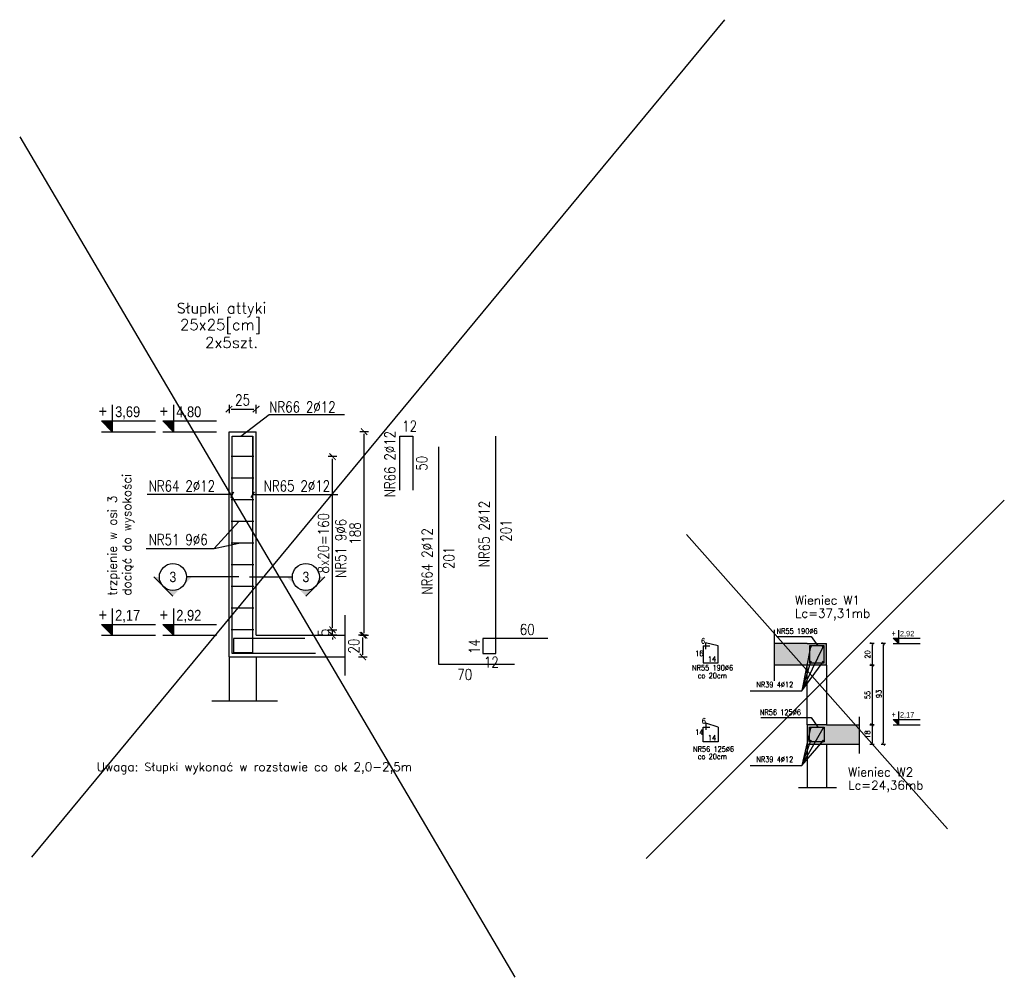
# Model space of a CAD drawing. Header units: millimetres. Extents: x -13852 to 21557, y -10038 to 8820.
# Tile 9 of 42: x 3906 to 4816, y -9682 to -8798. Entities that reach past the tile are written whole.
import ezdxf
from ezdxf.enums import TextEntityAlignment as Align
from ezdxf.lldxf.tags import DXFTag

# ---------------------------------------------------------------- set-up
doc = ezdxf.new("R2010")
doc.units = ezdxf.units.MM
for name, color, linetype in [('1', 2, 'Continuous'), ('2', 6, 'DASH'), ('3', 4, 'Continuous'), ('5', 251, 'Continuous'), ('6', 3, 'Continuous'), ('BET-SLD', 254, 'Continuous'), ('DIM', 243, 'Continuous'), ('OPI', 52, 'Continuous')]:
    doc.layers.add(name, color=color, linetype=linetype)
doc.styles.add('MSE-025', font='romans.shx', dxfattribs={"width": 0.8, "height": 5})
doc.styles.add('MSE-050', font='romans.shx', dxfattribs={"width": 0.8, "height": 10})
doc.styles.get("Standard").update_dxf_attribs({"font": 'arial.ttf'})
doc.styles.add('TXT5', font='COMPLEX.shx', dxfattribs={"height": 25})
tags = doc.linetypes.add('DASH', pattern=[15, 10, -5]).pattern_tags.tags
tags[6:7] = [DXFTag(74, 4), DXFTag(75, 0), DXFTag(340, '0'), DXFTag(46, 0.0), DXFTag(50, 0.0), DXFTag(44, 0.0), DXFTag(45, 0.0)]
tags[4:5] = [DXFTag(74, 4), DXFTag(75, 0), DXFTag(340, '0'), DXFTag(46, 0.0), DXFTag(50, 0.0), DXFTag(44, 0.0), DXFTag(45, 0.0)]
doc.dimstyles.new('MSE-025', dxfattribs={"dimtxt": 5, "dimasz": 1, "dimexe": 0.75, "dimexo": 7.5, "dimgap": 0.7, "dimtad": 0, "dimdec": 0, "dimdsep": 46, "dimtxsty": 'MSE-025', "dimblk": 'T1', "dimcen": -0.225, "dimse1": 1, "dimse2": 1, "dimclrd": 243, "dimclre": 242, "dimclrt": 52, "dimadec": 0, "dimazin": 2, "dimtfac": 0.3333, "dimtdec": 0, "dimtix": 1, "dimtmove": 2, "dimatfit": 3, "dimldrblk": 'strzalka', "dimfxl": 0, "dimtvp": 0.8333, "dimtolj": 1, "dimarcsym": 0})
doc.dimstyles.new('MSE-050', dxfattribs={"dimtxt": 10, "dimasz": 2, "dimexe": 1.5, "dimexo": 15, "dimgap": 0.7, "dimtad": 0, "dimdec": 1, "dimrnd": 0.5, "dimdsep": 46, "dimtxsty": 'MSE-050', "dimblk": 'T1', "dimcen": -0.45, "dimse1": 1, "dimse2": 1, "dimclrd": 243, "dimclre": 243, "dimclrt": 52, "dimadec": 1, "dimazin": 2, "dimtfac": 0.3333, "dimtdec": 1, "dimtix": 1, "dimtmove": 2, "dimatfit": 3, "dimldrblk": 'strzalka', "dimfxl": 0, "dimtvp": 0.8333, "dimtolj": 1, "dimarcsym": 0})

# ---------------------------------------------------------------- blocks, each defined once
blk = doc.blocks.new('kota ____')
blk.add_hatch(color=4).paths.add_polyline_path([(0, 20), (-19.7, 20), (0, 0)])
at = {"color": 4}
blk.add_line((-19.7, 0), (79.8, 0), dxfattribs=at)
blk.add_lwpolyline([(0, 49.6), (0, 0), (-19.7, 20), (79.8, 20)], dxfattribs=at)
at = {"color": 4, "width": 0.85}
blk.add_attdef('ZNAK', text='', height=20, dxfattribs=at).set_placement((-9.8, 26.9), align=Align.RIGHT)
blk.add_attdef('RZEDNA', (5.5, 26.9), '', height=20, dxfattribs=at)
blk = doc.blocks.new('T1')
at = {"color": 243}
blk.add_line((0, -2.04), (0, 1.96), dxfattribs=at)
at = {"color": 243, "const_width": 0.5}
blk.add_lwpolyline([(-1.5, -1.44), (1.5, 1.44)], dxfattribs=at)
blk = doc.blocks.new('*D3155')
at = {"layer": 'Defpoints', "color": 0}
for p in [(4645.81, -9373.87), (4645.81, -9393.87), (4693.8, -9393.87)]:
    blk.add_point(p, dxfattribs=at)
at = {"layer": 'DIM', "color": 243, "lineweight": -2, "ltscale": 1.4}
blk.add_line((4693.8, -9374.87), (4693.8, -9392.87), dxfattribs=at)
at = {"layer": 'DIM', "color": 243, "linetype": 'ByBlock', "lineweight": -2}
for p, rotation in [((4693.8, -9373.87), 90), ((4693.8, -9393.87), 270)]:
    blk.add_blockref('T1', p, dxfattribs=dict(at, rotation=rotation))
at = {"layer": 'DIM', "color": 52, "lineweight": -3, "insert": (4689.63, -9383.87), "char_height": 5, "attachment_point": 5, "rotation": 90, "style": 'MSE-025'}
blk.add_mtext('\\A1;20', dxfattribs=at)
blk = doc.blocks.new('strzalka')
at = {"color": 243}
blk.add_line((0, -0.97), (0, 0.97), dxfattribs=at)
blk.add_lwpolyline([(-2, 0, 0.733, 0, 0), (0, 0, 0, 0, 0)], format="xyseb", dxfattribs=at)
blk = doc.blocks.new('*D3156')
at = {"layer": 'Defpoints', "color": 0}
for p in [(4645.81, -9393.87), (4671.81, -9448.87), (4693.8, -9448.87)]:
    blk.add_point(p, dxfattribs=at)
at = {"layer": 'DIM', "color": 243, "lineweight": -2, "ltscale": 1.4}
blk.add_line((4693.8, -9394.87), (4693.8, -9447.87), dxfattribs=at)
at = {"layer": 'DIM', "color": 243, "linetype": 'ByBlock', "lineweight": -2}
for p, rotation in [((4693.8, -9393.87), 90), ((4693.8, -9448.87), 270)]:
    blk.add_blockref('T1', p, dxfattribs=dict(at, rotation=rotation))
at = {"layer": 'DIM', "color": 52, "lineweight": -3, "insert": (4689.63, -9421.37), "char_height": 5, "attachment_point": 5, "rotation": 90, "style": 'MSE-025'}
blk.add_mtext('\\A1;55', dxfattribs=at)
blk = doc.blocks.new('*D3157')
at = {"layer": 'Defpoints', "color": 0}
for p in [(4671.81, -9448.87), (4671.81, -9466.87), (4693.8, -9466.87)]:
    blk.add_point(p, dxfattribs=at)
at = {"layer": 'DIM', "color": 243, "lineweight": -2, "ltscale": 1.4}
blk.add_line((4693.8, -9449.87), (4693.8, -9465.87), dxfattribs=at)
at = {"layer": 'DIM', "color": 243, "linetype": 'ByBlock', "lineweight": -2}
for p, rotation in [((4693.8, -9448.87), 90), ((4693.8, -9466.87), 270)]:
    blk.add_blockref('T1', p, dxfattribs=dict(at, rotation=rotation))
at = {"layer": 'DIM', "color": 52, "lineweight": -3, "insert": (4689.63, -9457.87), "char_height": 5, "attachment_point": 5, "rotation": 90, "style": 'MSE-025'}
blk.add_mtext('\\A1;18', dxfattribs=at)
blk = doc.blocks.new('*D3158')
at = {"layer": 'Defpoints', "color": 0}
for p in [(4642.81, -9373.87), (4642.81, -9466.87), (4704.22, -9466.87)]:
    blk.add_point(p, dxfattribs=at)
at = {"layer": 'DIM', "color": 243, "lineweight": -2, "ltscale": 1.4}
blk.add_line((4704.22, -9374.87), (4704.22, -9465.87), dxfattribs=at)
at = {"layer": 'DIM', "color": 243, "linetype": 'ByBlock', "lineweight": -2}
for p, rotation in [((4704.22, -9373.87), 90), ((4704.22, -9466.87), 270)]:
    blk.add_blockref('T1', p, dxfattribs=dict(at, rotation=rotation))
at = {"layer": 'DIM', "color": 52, "lineweight": -3, "insert": (4700.06, -9420.37), "char_height": 5, "attachment_point": 5, "rotation": 90, "style": 'MSE-025'}
blk.add_mtext('\\A1;93', dxfattribs=at)
blk = doc.blocks.new('*D3176')
at = {"layer": 'Defpoints', "color": 0}
for p in [(4187.38, -9366.17), (4223.33, -9366.17), (4187.38, -9386.17)]:
    blk.add_point(p, dxfattribs=at)
at = {"layer": 'DIM', "color": 243, "lineweight": -2, "ltscale": 1.4}
blk.add_line((4223.33, -9384.17), (4223.33, -9368.17), dxfattribs=at)
at = {"layer": 'DIM', "color": 243, "linetype": 'ByBlock', "lineweight": -2, "xscale": 2, "yscale": 2, "zscale": 2}
for p, rotation in [((4223.33, -9366.17), 90), ((4223.33, -9386.17), 270)]:
    blk.add_blockref('T1', p, dxfattribs=dict(at, rotation=rotation))
at = {"layer": 'DIM', "color": 52, "lineweight": -3, "ltscale": 1.4, "insert": (4214.99, -9376.17), "char_height": 10, "attachment_point": 5, "rotation": 90, "style": 'MSE-050'}
blk.add_mtext('\\A1;20', dxfattribs=at)
blk = doc.blocks.new('*D3177')
at = {"layer": 'Defpoints', "color": 0}
for p in [(4124.71, -9178.17), (4224.59, -9178.17), (4188.65, -9366.17)]:
    blk.add_point(p, dxfattribs=at)
at = {"layer": 'DIM', "color": 243, "lineweight": -2, "ltscale": 1.4}
blk.add_line((4224.59, -9364.17), (4224.59, -9180.17), dxfattribs=at)
at = {"layer": 'DIM', "color": 243, "linetype": 'ByBlock', "lineweight": -2, "xscale": 2, "yscale": 2, "zscale": 2}
for p, rotation in [((4224.59, -9178.17), 90), ((4224.59, -9366.17), 270)]:
    blk.add_blockref('T1', p, dxfattribs=dict(at, rotation=rotation))
at = {"layer": 'DIM', "color": 52, "lineweight": -3, "ltscale": 1.4, "insert": (4216.26, -9272.17), "char_height": 10, "attachment_point": 5, "rotation": 90, "style": 'MSE-050'}
blk.add_mtext('\\A1;188', dxfattribs=at)
blk = doc.blocks.new('*D3178')
at = {"layer": 'Defpoints', "color": 0}
for p in [(4124.71, -9157.26), (4099.71, -9178.17), (4124.71, -9178.17)]:
    blk.add_point(p, dxfattribs=at)
at = {"layer": 'DIM', "color": 243, "lineweight": -2, "ltscale": 1.4}
blk.add_line((4101.71, -9157.26), (4122.71, -9157.26), dxfattribs=at)
at = {"layer": 'DIM', "color": 243, "linetype": 'ByBlock', "lineweight": -2, "xscale": 2, "yscale": 2, "zscale": 2, "rotation": 180}
blk.add_blockref('T1', (4099.71, -9157.26), dxfattribs=at)
at = {"layer": 'DIM', "color": 243, "linetype": 'ByBlock', "lineweight": -2, "xscale": 2, "yscale": 2, "zscale": 2}
blk.add_blockref('T1', (4124.71, -9157.26), dxfattribs=at)
at = {"layer": 'DIM', "color": 52, "lineweight": -3, "ltscale": 1.4, "insert": (4112.21, -9148.93), "char_height": 10, "attachment_point": 5, "style": 'MSE-050'}
blk.add_mtext('\\A1;25', dxfattribs=at)
blk = doc.blocks.new('*D3179')
at = {"layer": 'Defpoints', "color": 0}
for p in [(4111.04, -9361.17), (4136.6, -9366.17), (4195.32, -9361.17)]:
    blk.add_point(p, dxfattribs=at)
at = {"layer": 'DIM', "color": 243, "lineweight": -2, "ltscale": 1.4}
for p, q in [((4195.32, -9359.17), (4195.32, -9357.17)), ((4195.32, -9366.17), (4195.32, -9361.17)), ((4195.32, -9368.17), (4195.32, -9370.17))]:
    blk.add_line(p, q, dxfattribs=at)
at = {"layer": 'DIM', "color": 243, "linetype": 'ByBlock', "lineweight": -2, "xscale": 2, "yscale": 2, "zscale": 2}
for p, rotation in [((4195.32, -9361.17), 270), ((4195.32, -9366.17), 90)]:
    blk.add_blockref('T1', p, dxfattribs=dict(at, rotation=rotation))
at = {"layer": 'DIM', "color": 52, "lineweight": -3, "ltscale": 1.4, "insert": (4186.98, -9363.67), "char_height": 10, "attachment_point": 5, "rotation": 90, "style": 'MSE-050'}
blk.add_mtext('\\A1;5', dxfattribs=at)
blk = doc.blocks.new('*D3180')
at = {"layer": 'Defpoints', "color": 0}
for p in [(4112.21, -9201.17), (4195.32, -9201.17), (4111.04, -9361.17)]:
    blk.add_point(p, dxfattribs=at)
at = {"layer": 'DIM', "color": 243, "lineweight": -2, "ltscale": 1.4}
blk.add_line((4195.32, -9359.17), (4195.32, -9203.17), dxfattribs=at)
at = {"layer": 'DIM', "color": 243, "linetype": 'ByBlock', "lineweight": -2, "xscale": 2, "yscale": 2, "zscale": 2}
for p, rotation in [((4195.32, -9201.17), 90), ((4195.32, -9361.17), 270)]:
    blk.add_blockref('T1', p, dxfattribs=dict(at, rotation=rotation))
at = {"layer": 'DIM', "color": 52, "lineweight": -3, "ltscale": 1.4, "insert": (4186.98, -9281.17), "char_height": 10, "attachment_point": 5, "rotation": 90, "style": 'MSE-050'}
blk.add_mtext('\\A1;8x20=160', dxfattribs=at)
blk = doc.blocks.new('przek3')
h = blk.add_hatch(color=73)
h.paths.add_polyline_path([(57.2, 0), (65.9, 0, 0.198912), (71.9, -14.7)])
h.paths.add_polyline_path([(71.9, -14.7, 0.198912), (86.6, -20.8, 0.198912), (101.3, -14.7), (86.6, -29.4)])
h.paths.add_polyline_path([(101.3, -14.7, 0.198912), (107.4, 0), (116, 0)])
at = {"color": 5}
blk.add_line((0, 0), (65.9, 0), dxfattribs=at)
at = {"color": 73}
blk.add_line((86.6, -29.4), (116, 0), dxfattribs=at)
blk.add_circle((86.6, 0), 20.8, dxfattribs=at)
at = {"color": 73, "width": 0.85}
blk.add_attdef('NR', text='', height=16, dxfattribs=at).set_placement((86.6, -8), align=Align.CENTER)
blk = doc.blocks.new('przek4')
h = blk.add_hatch(color=73)
h.paths.add_polyline_path([(-72.2, 0), (-80.9, 0, -0.198912), (-86.9, -14.7)])
h.paths.add_polyline_path([(-86.9, -14.7, -0.198912), (-101.6, -20.8, -0.198912), (-116.3, -14.7), (-101.6, -29.4)])
h.paths.add_polyline_path([(-116.3, -14.7, -0.198912), (-122.4, 0), (-131, 0)])
at = {"color": 5}
blk.add_line((0, 0), (-80.9, 0), dxfattribs=at)
at = {"color": 73}
blk.add_line((-101.6, -29.4), (-131, 0), dxfattribs=at)
blk.add_circle((-101.6, 0), 20.8, dxfattribs=at)
at = {"color": 73, "width": 0.85}
blk.add_attdef('NR', text='', height=16, dxfattribs=at).set_placement((-101.6, -8), align=Align.CENTER)

msp = doc.modelspace()

# ---------------------------------------------------------------- hatches: boundary and pattern name
at = {"layer": '6', "lineweight": -3, "ltscale": 1.4}
h = msp.add_hatch(color=256, dxfattribs=at)
h.dxf.hatch_style = 1
edge = h.paths.add_edge_path()
edge.add_arc((4636.907, -9376.972), 0.6, 0, 360)
h = msp.add_hatch(color=256, dxfattribs=at)
h.dxf.hatch_style = 1
edge = h.paths.add_edge_path()
edge.add_arc((4648.707, -9376.972), 0.6, 0, 360)
h = msp.add_hatch(color=256, dxfattribs=at)
h.dxf.hatch_style = 1
edge = h.paths.add_edge_path()
edge.add_arc((4636.907, -9390.772), 0.6, 0, 360)
h = msp.add_hatch(color=256, dxfattribs=at)
h.dxf.hatch_style = 1
edge = h.paths.add_edge_path()
edge.add_arc((4648.707, -9390.772), 0.6, 0, 360)
h = msp.add_hatch(color=256, dxfattribs=at)
h.dxf.hatch_style = 1
edge = h.paths.add_edge_path()
edge.add_arc((4636.907, -9451.972), 0.6, 0, 360)
h = msp.add_hatch(color=256, dxfattribs=at)
h.dxf.hatch_style = 1
edge = h.paths.add_edge_path()
edge.add_arc((4648.707, -9451.972), 0.6, 0, 360)
h = msp.add_hatch(color=256, dxfattribs=at)
h.dxf.hatch_style = 1
edge = h.paths.add_edge_path()
edge.add_arc((4636.907, -9463.772), 0.6, 0, 360)
h = msp.add_hatch(color=256, dxfattribs=at)
h.dxf.hatch_style = 1
edge = h.paths.add_edge_path()
edge.add_arc((4648.707, -9463.772), 0.6, 0, 360)
at = {"layer": 'BET-SLD', "lineweight": -3, "ltscale": 1.4}
h = msp.add_hatch(color=256, dxfattribs=at)
h.dxf.hatch_style = 1
h.paths.add_polyline_path([(4633.807, -9393.872), (4651.807, -9393.872), (4651.807, -9373.872), (4633.807, -9373.872), (4603.807, -9373.872), (4603.807, -9393.872)])
h.paths.add_polyline_path([(4681.807, -9448.872), (4651.807, -9448.872), (4633.807, -9448.872), (4633.807, -9466.872), (4651.807, -9466.872), (4681.807, -9466.872)])

# ---------------------------------------------------------------- linework, layer by layer
at = {"layer": '1', "lineweight": -3, "ltscale": 1.4}
for p, q in [((4099.706, -9386.166), (4099.706, -9178.166)), ((4099.706, -9178.166), (4124.706, -9178.166)), ((4124.706, -9366.166), (4124.706, -9178.166)), ((4124.706, -9366.166), (4206.706, -9366.166)), ((4099.706, -9386.166), (4206.706, -9386.166))]:
    msp.add_line(p, q, dxfattribs=at)
at = {"layer": '1', "lineweight": -3}
for p, q in [((4633.807, -9373.872), (4603.807, -9373.872)), ((4651.807, -9393.872), (4651.807, -9373.872)), ((4633.807, -9393.872), (4603.807, -9393.872)), ((4651.807, -9448.872), (4633.807, -9448.872)), ((4633.807, -9448.872), (4633.807, -9466.872)), ((4651.807, -9448.872), (4681.807, -9448.872)), ((4633.807, -9466.872), (4651.807, -9466.872)), ((4651.807, -9466.872), (4681.807, -9466.872))]:
    msp.add_line(p, q, dxfattribs=at)
for points in [[(4633.807, -9373.872), (4651.807, -9373.872)], [(4651.807, -9393.872), (4633.807, -9393.872)]]:
    msp.add_lwpolyline(points, dxfattribs=at)
at = {"layer": '2', "lineweight": -3, "ltscale": 1.4}
for p, q in [((4206.706, -9347.529), (4206.706, -9403.332)), ((4603.807, -9408.352), (4603.807, -9361.148)), ((4083.682, -9426.909), (4144.594, -9426.909)), ((4681.807, -9441.526), (4681.807, -9475.35)), ((4625.872, -9506.872), (4660.986, -9506.872))]:
    msp.add_line(p, q, dxfattribs=at)
at = {"layer": '3', "lineweight": -3, "ltscale": 1.4}
for p, q in [((4099.706, -9386.166), (4099.706, -9426.909)), ((4124.706, -9386.166), (4124.706, -9426.909)), ((4633.807, -9448.872), (4633.807, -9393.872)), ((4651.807, -9393.872), (4651.807, -9448.872)), ((4633.807, -9466.872), (4633.807, -9506.872)), ((4651.807, -9466.872), (4651.807, -9506.872))]:
    msp.add_line(p, q, dxfattribs=at)
at = {"layer": '6', "lineweight": -3, "ltscale": 1.4}
for p, q in [((4122.706, -9201.166), (4101.706, -9201.166)), ((4122.706, -9221.166), (4101.706, -9221.166)), ((4122.706, -9241.166), (4101.706, -9241.166)), ((4122.706, -9261.166), (4101.706, -9261.166)), ((4122.706, -9281.166), (4101.706, -9281.166)), ((4122.706, -9301.166), (4101.706, -9301.166)), ((4122.706, -9321.166), (4101.706, -9321.166)), ((4122.706, -9341.166), (4101.706, -9341.166)), ((4122.706, -9361.166), (4101.706, -9361.166))]:
    msp.add_line(p, q, dxfattribs=at)
for points in [[(4179.706, -9383.166), (4102.706, -9383.166), (4102.706, -9182.166)], [(4102.706, -9232.166), (4102.706, -9182.166), (4121.706, -9182.166), (4121.706, -9232.166)], [(4169.706, -9369.166), (4103.706, -9369.166), (4103.706, -9382.166), (4121.706, -9382.166), (4121.706, -9182.166)], [(4257.477, -9232.166), (4257.477, -9182.166), (4269.477, -9182.166), (4269.477, -9232.166)], [(4394.293, -9369.166), (4334.293, -9369.166), (4334.293, -9383.166), (4346.293, -9383.166), (4346.293, -9182.166)], [(4363.496, -9393.166), (4293.496, -9393.166), (4293.496, -9192.166)], [(4537.806, -9375.972), (4537.806, -9391.772), (4551.606, -9391.772), (4551.606, -9375.972)], [(4537.806, -9375.972), (4543.806, -9375.972)], [(4551.606, -9375.972), (4540.087, -9373.037), (4540.087, -9379.037)], [(4551.606, -9450.972), (4551.606, -9464.772), (4537.806, -9464.772), (4537.806, -9450.972)], [(4537.806, -9450.972), (4543.806, -9450.972)], [(4551.606, -9450.972), (4540.296, -9447.447), (4540.296, -9453.447)]]:
    msp.add_lwpolyline(points, dxfattribs=at)
for points in [[(4635.907, -9391.772), (4649.707, -9391.772), (4649.707, -9375.972), (4635.907, -9375.972)], [(4635.907, -9450.972), (4649.707, -9450.972), (4649.707, -9464.772), (4635.907, -9464.772)]]:
    msp.add_lwpolyline(points, close=True, dxfattribs=at)
for centre in [(4636.907, -9376.972), (4648.707, -9376.972), (4636.907, -9390.772), (4648.707, -9390.772), (4636.907, -9451.972), (4648.707, -9451.972), (4636.907, -9463.772), (4648.707, -9463.772)]:
    msp.add_circle(centre, 0.6, dxfattribs=at)
at = {"layer": 'DIM', "ltscale": 1.4}
for p, q in [((3917.394, -9571.224), (4557.95, -8797.565)), ((3906.302, -8905.711), (4363.842, -9682.142))]:
    msp.add_line(p, q, dxfattribs=at)
at = {"layer": 'DIM', "lineweight": -3, "ltscale": 1.4}
for p, q in [((4101.276, -9238.884), (4104.135, -9233.641)), ((4120.258, -9238.884), (4123.117, -9233.641)), ((4086.023, -9285.908), (4108.706, -9281.166))]:
    msp.add_line(p, q, dxfattribs=at)
at = {"layer": 'DIM'}
for p, q in [((4485.014, -9572.415), (4816.012, -9241.417)), ((4522.241, -9272.979), (4763.409, -9544.899))]:
    msp.add_line(p, q, dxfattribs=at)
at = {"layer": 'DIM', "lineweight": -3, "ltscale": 1.4}
for points in [[(4110.706, -9182.166), (4136.9, -9162.332), (4206.473, -9162.332)], [(4102.706, -9236.229), (4024.192, -9236.229)], [(4121.706, -9236.229), (4200.219, -9236.229)], [(4023.084, -9285.908), (4086.023, -9285.908), (4108.706, -9261.166)], [(4606.548, -9367.302), (4637.646, -9367.302), (4643.585, -9375.972)], [(4636.907, -9390.772), (4628.988, -9417.43), (4648.707, -9376.972)], [(4636.907, -9376.972), (4628.989, -9417.426)], [(4581.204, -9417.43), (4628.988, -9417.43), (4648.707, -9390.772)], [(4591.163, -9442.302), (4637.646, -9442.302), (4643.585, -9450.972)], [(4636.907, -9463.772), (4628.988, -9486.434), (4648.707, -9451.972)], [(4636.907, -9451.972), (4628.989, -9486.431)], [(4581.204, -9486.434), (4628.988, -9486.434), (4648.707, -9463.772)]]:
    msp.add_lwpolyline(points, dxfattribs=at)

# ---------------------------------------------------------------- block references
ref = msp.add_blockref('kota ____', (3991.763, -9178.166), dxfattribs=dict(xscale=0.4999999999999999, yscale=0.4999999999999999, zscale=0.4999999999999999))
ref.add_attrib('RZEDNA', '3,69', (3994.499, -9164.728), dxfattribs={"color": 4, "height": 10, "width": 0.85})
ref.add_attrib('ZNAK', '+', dxfattribs={"color": 4, "height": 11, "width": 0.85}).set_placement((3986.85, -9164.728), align=Align.RIGHT)
ref = msp.add_blockref('kota ____', (4048.26, -9178.166), dxfattribs=dict(xscale=0.4999999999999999, yscale=0.4999999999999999, zscale=0.4999999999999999))
ref.add_attrib('RZEDNA', '4,80', (4050.996, -9164.728), dxfattribs={"color": 4, "height": 10, "width": 0.85})
ref.add_attrib('ZNAK', '+', dxfattribs={"color": 4, "height": 11, "width": 0.85}).set_placement((4043.347, -9164.728), align=Align.RIGHT)
ref = msp.add_blockref('przek4', (4108.803, -9312.321), dxfattribs=dict(xscale=0.6000000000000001, yscale=0.6000000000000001, zscale=0.6000000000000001))
ref.add_attrib('NR', '3', dxfattribs={"color": 4, "height": 9.6, "width": 0.85}).set_placement((4047.816, -9317.121), align=Align.CENTER)
ref = msp.add_blockref('przek3', (4118.728, -9312.321), dxfattribs=dict(xscale=0.6000000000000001, yscale=0.6000000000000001, zscale=0.6000000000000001))
ref.add_attrib('NR', '3', dxfattribs={"color": 4, "height": 9.6, "width": 0.85}).set_placement((4170.711, -9317.121), align=Align.CENTER)
ref = msp.add_blockref('kota ____', (3991.763, -9366.166), dxfattribs=dict(xscale=0.4999999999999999, yscale=0.4999999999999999, zscale=0.4999999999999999))
ref.add_attrib('RZEDNA', '2,17', (3994.499, -9352.728), dxfattribs={"color": 4, "height": 10, "width": 0.85})
ref.add_attrib('ZNAK', '+', dxfattribs={"color": 4, "height": 11, "width": 0.85}).set_placement((3986.85, -9352.728), align=Align.RIGHT)
ref = msp.add_blockref('kota ____', (4048.26, -9366.166), dxfattribs=dict(xscale=0.4999999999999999, yscale=0.4999999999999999, zscale=0.4999999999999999))
ref.add_attrib('RZEDNA', '2,92', (4050.996, -9352.728), dxfattribs={"color": 4, "height": 10, "width": 0.85})
ref.add_attrib('ZNAK', '+', dxfattribs={"color": 4, "height": 11, "width": 0.85}).set_placement((4043.347, -9352.728), align=Align.RIGHT)
ref = msp.add_blockref('kota ____', (4718.232, -9373.872), dxfattribs=dict(xscale=0.2499999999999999, yscale=0.2499999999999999, zscale=0.2499999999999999))
ref.add_attrib('RZEDNA', '2,92', (4719.599, -9367.153), dxfattribs={"color": 4, "height": 5, "width": 0.85})
ref.add_attrib('ZNAK', '+', dxfattribs={"color": 4, "height": 5.5, "width": 0.85}).set_placement((4715.775, -9367.153), align=Align.RIGHT)
ref = msp.add_blockref('kota ____', (4718.232, -9448.872), dxfattribs=dict(xscale=0.2499999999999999, yscale=0.2499999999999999, zscale=0.2499999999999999))
ref.add_attrib('RZEDNA', '2,17', (4719.599, -9442.153), dxfattribs={"color": 4, "height": 5, "width": 0.85})
ref.add_attrib('ZNAK', '+', dxfattribs={"color": 4, "height": 5.5, "width": 0.85}).set_placement((4715.775, -9442.153), align=Align.RIGHT)

# ---------------------------------------------------------------- texts
at = {"layer": '5', "color": 2, "style": 'TXT5'}
for s, height, p in [('Słupki attyki', 10.125, (4051.479, -9069.06)), ('25x25[cm]', 10.125, (4054.375, -9084.317)), ('2x5szt.', 10.125, (4077.542, -9100.824)), ('Wieniec W1 ', 8.1, (4622.655, -9337.784)), ('Lc=37,31mb', 8.1, (4622.655, -9349.989)), ('Uwaga: Słupki wykonać w rozstawie co ok 2,0-2,5m', 8.1, (3977.405, -9491.774)), ('Wieniec W2 ', 8.1, (4671.803, -9496.579)), ('Lc=24,36mb', 8.1, (4671.803, -9508.785))]:
    msp.add_text(s, height=height, dxfattribs=at).set_placement(p)
for s, p in [('dociąć do wysokości', (4009.295, -9329.555)), ('trzpienie w osi 3', (3995.977, -9329.555))]:
    msp.add_text(s, height=8.1, rotation=90, dxfattribs=at).set_placement(p)
at = {"layer": 'OPI', "lineweight": -3, "ltscale": 1.4, "attachment_point": 1}
for s, insert, char_height, width, style in [('NR66 2%%c12 ', (4136.82, -9150.267), 10, 69.96581, 'MSE-050'), ('12', (4259.663, -9167.976), 10, 69.96581, 'MSE-050'), ('NR64 2%%c12 ', (4025.46, -9223.297), 10, 69.96581, 'MSE-050'), ('NR65 2%%c12 ', (4131.771, -9223.297), 10, 69.96581, 'MSE-050'), ('NR51 9%%c6 ', (4025.46, -9272.913), 10, 69.96581, 'MSE-050'), ('60 ', (4368.341, -9355.821), 10, 62.96581, 'MSE-050'), ('NR55 190%%c6 ', (4605.615, -9359.849), 5, 69.96581, 'MSE-025'), ('6 ', (4535.784, -9368.93), 5, 69.96581, 'MSE-025'), ('12', (4335.25, -9386.065), 10, 69.96581, 'MSE-050'), ('16 ', (4530.337, -9380.425), 5, 69.96581, 'MSE-025'), ('14 ', (4542.175, -9385.687), 5, 69.96581, 'MSE-025'), ('70 ', (4310.646, -9397.436), 10, 69.96581, 'MSE-050'), ('NR55 190%%c6 ', (4527.537, -9393.696), 5, 69.96581, 'MSE-025'), ('co 20cm ', (4532.786, -9400.936), 5, 69.96581, 'MSE-025'), ('NR39 4%%c12 ', (4586.904, -9409.262), 5, 69.96581, 'MSE-025'), ('6 ', (4536.508, -9442.777), 5, 69.96581, 'MSE-025'), ('NR56 125%%c6 ', (4590.23, -9434.849), 5, 69.96581, 'MSE-025'), ('14 ', (4530.337, -9453.186), 5, 69.96581, 'MSE-025'), ('14 ', (4542.175, -9458.448), 5, 69.96581, 'MSE-025'), ('NR56 125%%c6 ', (4528.442, -9468.81), 5, 69.96581, 'MSE-025'), ('co 20cm ', (4532.786, -9475.652), 5, 69.96581, 'MSE-025'), ('NR39 4%%c12 ', (4586.904, -9478.266), 5, 69.96581, 'MSE-025')]:
    msp.add_mtext(s, dxfattribs=dict(at, insert=insert, char_height=char_height, width=width, style=style))
at = {"layer": 'OPI', "lineweight": -3, "ltscale": 1.4, "char_height": 10, "width": 69.96581, "attachment_point": 1, "rotation": 90, "style": 'MSE-050'}
for s, insert in [('NR66 2%%c12 ', (4243.349, -9238.763)), ('50 ', (4272.793, -9214.186)), ('NR65 2%%c12 ', (4330.509, -9303.393)), ('NR51 9%%c6 ', (4197.954, -9313.173)), ('NR64 2%%c12 ', (4277.713, -9328.615)), ('201 ', (4350.665, -9279.762)), ('201 ', (4297.869, -9304.984)), ('14 ', (4321.384, -9383.447))]:
    msp.add_mtext(s, dxfattribs=dict(at, insert=insert))

# ---------------------------------------------------------------- dimensions: what is measured, and where the dimension line sits
at = {"layer": 'DIM', "lineweight": -3, "ltscale": 1.4}
dim = msp.add_linear_dim(base=(4124.706, -9157.259), p1=(4099.706, -9178.166), p2=(4124.706, -9178.166), dimstyle='MSE-050', dxfattribs=at)
dim.commit()
dim.dimension.update_dxf_attribs({"geometry": '*D3178', "text_midpoint": (4112.206, -9148.926)})
for base, p1, p2, dimstyle, picture, middle in [((4224.589, -9178.166), (4188.649, -9366.166), (4124.706, -9178.166), 'MSE-050', '*D3177', (4216.256, -9272.166)), ((4195.316, -9361.166), (4136.597, -9366.166), (4111.039, -9361.166), 'MSE-050', '*D3179', (4186.983, -9363.666)), ((4223.326, -9366.166), (4187.385, -9386.166), (4187.385, -9366.166), 'MSE-050', '*D3176', (4214.993, -9376.166)), ((4693.799, -9393.872), (4645.807, -9373.872), (4645.807, -9393.872), 'MSE-025', '*D3155', (4689.632, -9383.872)), ((4693.799, -9448.872), (4645.807, -9393.872), (4671.807, -9448.872), 'MSE-025', '*D3156', (4689.632, -9421.372)), ((4693.799, -9466.872), (4671.807, -9448.872), (4671.807, -9466.872), 'MSE-025', '*D3157', (4689.632, -9457.872))]:
    dim = msp.add_linear_dim(base=base, p1=p1, p2=p2, angle=90, dimstyle=dimstyle, dxfattribs=at)
    dim.commit()
    dim.dimension.update_dxf_attribs({"geometry": picture, "text_midpoint": middle})
dim = msp.add_linear_dim(base=(4195.316, -9201.166), p1=(4111.039, -9361.166), p2=(4112.206, -9201.166), angle=90, text='8x20=<>', dimstyle='MSE-050', dxfattribs=at)
dim.commit()
dim.dimension.update_dxf_attribs({"geometry": '*D3180', "text_midpoint": (4186.983, -9281.166)})
dim = msp.add_linear_dim(base=(4704.224, -9466.872), p1=(4642.807, -9373.872), p2=(4642.807, -9466.872), angle=90, dimstyle='MSE-025', override={"dimtxsty": 'MSE-025', "dimldrblk": 'strzalka'}, dxfattribs=at)
dim.commit()
dim.dimension.update_dxf_attribs({"geometry": '*D3158', "text_midpoint": (4700.057, -9420.372)})

doc.saveas('drawing.dxf')
